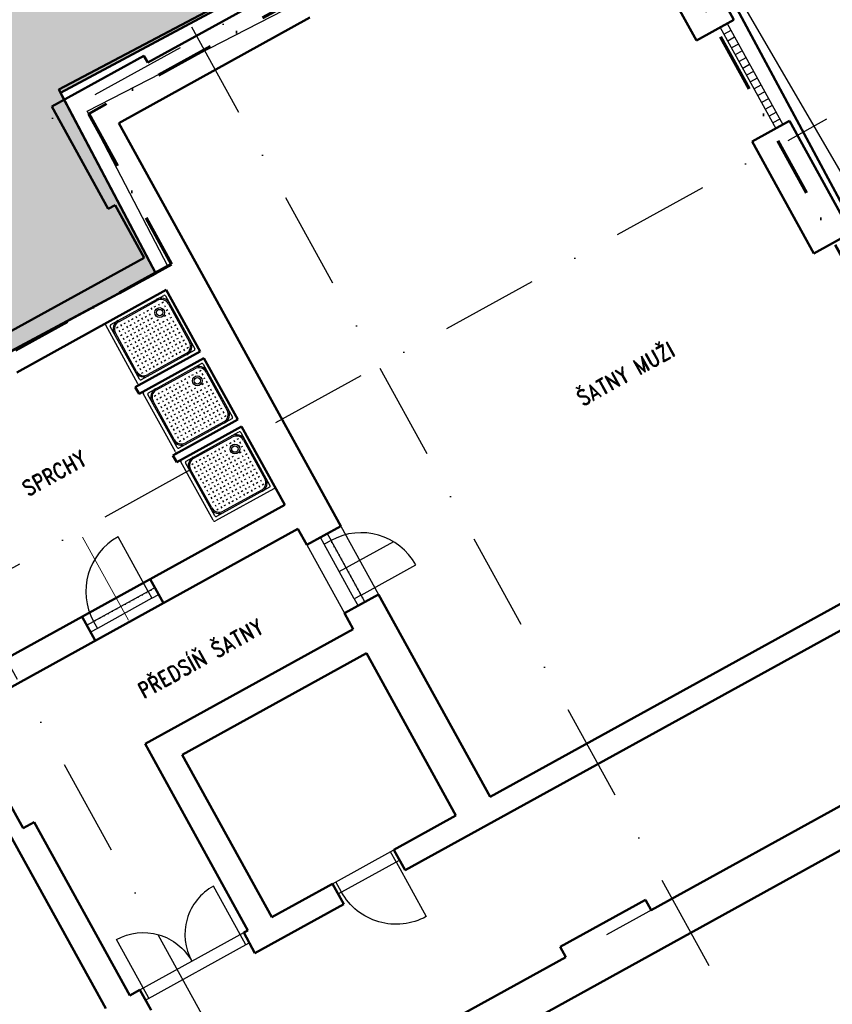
# Model space of a CAD drawing. Header units: millimetres. Extents: x 2886542 to 7567581, y -792623 to 134766.
# Tile 123 of 256: x 4454783 to 4465208, y -514377 to -501745. Entities that reach past the tile are written whole.
import ezdxf

# ---------------------------------------------------------------- set-up
doc = ezdxf.new("R2010")
doc.units = ezdxf.units.MM
for name, pattern in [('DASHDOT', [1, 0.5, -0.25, 0, -0.25]), ('DASHDOTX2', [50.8, 25.4, -12.7, 0, -12.7]), ('DOT', [0.25, 0, -0.25])]:
    doc.linetypes.add(name, pattern=pattern)
for name, color, linetype, lineweight in [('CKDVERE_', 7, 'Continuous', 25), ('CKDVERE_OSY', 1, 'Continuous', 18), ('CKDVERE_PRAH', 7, 'Continuous', 25), ('CKDVERE_ZARUBNE_RAM', 5, 'Continuous', 25), ('CKSTENY_PODROVINOU', 7, 'Continuous', 25), ('IN_C_TLUSTA', 5, 'Continuous', 50), ('IN_NS_TLUSTA', 1, 'Continuous', 40)]:
    doc.layers.add(name, color=color, linetype=linetype, lineweight=lineweight)
doc.layers.add('CKDVERE_DORAZ', color=7, linetype='DOT', lineweight=25, plot=False)
for name, color, linetype in [('IN_BP_BOURACI PRACE', 40, 'Continuous'), ('IN_C_OSA', 6, 'DASHDOT'), ('IN_TEXT', 7, 'Continuous'), ('IN_VYPLNE OTVORU', 151, 'Continuous'), ('KATASTR', 7, 'Continuous'), ('požárničina', 10, 'Continuous')]:
    doc.layers.add(name, color=color, linetype=linetype)
doc.styles.add('ROMAND', font='romand.shx', dxfattribs={"width": 0.85})
doc.linetypes.add('617A', pattern='A,2,-2,2,-2,2,-6,[146,stn.shx,S=0.1,R=0,X=0,Y=0],-6,2,-2,2,-2', length=30)
doc.dimstyles.new('IP 1_100', dxfattribs={"dimscale": 100, "dimtxt": 2.5, "dimasz": 2, "dimexe": 1, "dimexo": 5, "dimgap": 1, "dimtad": 1, "dimdec": 0, "dimzin": 0, "dimdsep": 46, "dimtxsty": 'ROMAND', "dimblk": 'ARCHTICK', "dimcen": 0.09, "dimdle": 1, "dimclrd": 256, "dimclre": 256, "dimclrt": 7, "dimadec": 0, "dimazin": 0, "dimtfac": 1, "dimtdec": 0, "dimtix": 1, "dimtmove": 2, "dimatfit": 3, "dimldrblk": 'OBLIQUE', "dimfxl": 0, "dimtolj": 1, "dimtzin": 0, "dimarcsym": 0})

# ---------------------------------------------------------------- blocks, each defined once
blk = doc.blocks.new('_ArchTick')
at = {"color": 0, "linetype": 'ByBlock', "const_width": 0.15}
blk.add_lwpolyline([(-0.5, -0.5), (0.5, 0.5)], dxfattribs=at)
blk = doc.blocks.new('nástrojárna')
at = {"color": 250}
for p, q in [((4186699, -609991), (4186699, -609136)), ((4186722, -609114), (4187577, -609114)), ((4186744, -609952), (4186744, -609176)), ((4186761, -609159), (4187537, -609159)), ((4186868, -609176), (4187430, -609176)), ((4186872, -609220), (4186872, -609242)), ((4186983, -609220), (4186983, -609242)), ((4187094, -609220), (4187094, -609242)), ((4187205, -609220), (4187205, -609242)), ((4187315, -609220), (4187315, -609242)), ((4187426, -609220), (4187426, -609242)), ((4187554, -609176), (4187554, -609952)), ((4187599, -609136), (4187599, -609991)), ((4186761, -609845), (4186761, -609282)), ((4186805, -609231), (4186828, -609231)), ((4186805, -609342), (4186828, -609342)), ((4186816, -609275), (4186816, -609298)), ((4186860, -609287), (4186884, -609287)), ((4186872, -609331), (4186872, -609353)), ((4186916, -609231), (4186939, -609231)), ((4186916, -609342), (4186939, -609342)), ((4186927, -609275), (4186927, -609298)), ((4186971, -609287), (4186995, -609287)), ((4186983, -609331), (4186983, -609353)), ((4187026, -609231), (4187050, -609231)), ((4187026, -609342), (4187050, -609342)), ((4187038, -609275), (4187038, -609298)), ((4187082, -609287), (4187106, -609287)), ((4187094, -609331), (4187094, -609353)), ((4187137, -609231), (4187161, -609231)), ((4187137, -609342), (4187161, -609342)), ((4187149, -609275), (4187149, -609298)), ((4187193, -609287), (4187216, -609287)), ((4187205, -609331), (4187205, -609353)), ((4187248, -609231), (4187272, -609231)), ((4187248, -609342), (4187272, -609342)), ((4187260, -609275), (4187260, -609298)), ((4187359, -609231), (4187383, -609231)), ((4187470, -609231), (4187494, -609231)), ((4187470, -609342), (4187494, -609342)), ((4187482, -609275), (4187482, -609298)), ((4187537, -609282), (4187537, -609845)), ((4186805, -609453), (4186828, -609453)), ((4186816, -609386), (4186816, -609409)), ((4186860, -609397), (4186884, -609397)), ((4186872, -609442), (4186872, -609464)), ((4186916, -609453), (4186939, -609453)), ((4186927, -609386), (4186927, -609409)), ((4186971, -609397), (4186995, -609397)), ((4186983, -609442), (4186983, -609464)), ((4187026, -609453), (4187050, -609453)), ((4187038, -609386), (4187038, -609409)), ((4187082, -609397), (4187106, -609397)), ((4187094, -609442), (4187094, -609464)), ((4187137, -609453), (4187161, -609453)), ((4187149, -609386), (4187149, -609409)), ((4187193, -609397), (4187216, -609397)), ((4187205, -609442), (4187205, -609464)), ((4187248, -609453), (4187272, -609453)), ((4187260, -609386), (4187260, -609409)), ((4187304, -609397), (4187327, -609397)), ((4187315, -609442), (4187315, -609464)), ((4187359, -609453), (4187383, -609453)), ((4187415, -609397), (4187438, -609397)), ((4187426, -609442), (4187426, -609464)), ((4187470, -609453), (4187494, -609453)), ((4187482, -609386), (4187482, -609409)), ((4186805, -609564), (4186828, -609564)), ((4186816, -609497), (4186816, -609520)), ((4186816, -609608), (4186816, -609630)), ((4186860, -609508), (4186884, -609508)), ((4186872, -609552), (4186872, -609575)), ((4186916, -609564), (4186939, -609564)), ((4186927, -609497), (4186927, -609520)), ((4186927, -609608), (4186927, -609630)), ((4186971, -609508), (4186995, -609508)), ((4186983, -609552), (4186983, -609575)), ((4187026, -609564), (4187050, -609564)), ((4187038, -609497), (4187038, -609520)), ((4187038, -609608), (4187038, -609630)), ((4187082, -609508), (4187106, -609508)), ((4187094, -609552), (4187094, -609575)), ((4187137, -609564), (4187161, -609564)), ((4187149, -609497), (4187149, -609520)), ((4187149, -609608), (4187149, -609630)), ((4187193, -609508), (4187216, -609508)), ((4187205, -609552), (4187205, -609575)), ((4187248, -609564), (4187272, -609564)), ((4187260, -609497), (4187260, -609520)), ((4187260, -609608), (4187260, -609630)), ((4187304, -609508), (4187327, -609508)), ((4187315, -609552), (4187315, -609575)), ((4187359, -609564), (4187383, -609564)), ((4187371, -609497), (4187371, -609520)), ((4187371, -609608), (4187371, -609630)), ((4187415, -609508), (4187438, -609508)), ((4187426, -609552), (4187426, -609575)), ((4187470, -609564), (4187494, -609564)), ((4187482, -609497), (4187482, -609520)), ((4187482, -609608), (4187482, -609630)), ((4186805, -609675), (4186828, -609675)), ((4186816, -609719), (4186816, -609741)), ((4186860, -609619), (4186884, -609619)), ((4186860, -609730), (4186884, -609730)), ((4186872, -609663), (4186872, -609686)), ((4186916, -609675), (4186939, -609675)), ((4186927, -609719), (4186927, -609741)), ((4186971, -609619), (4186995, -609619)), ((4186971, -609730), (4186995, -609730)), ((4186983, -609663), (4186983, -609686)), ((4187026, -609675), (4187050, -609675)), ((4187038, -609719), (4187038, -609741)), ((4187082, -609619), (4187106, -609619)), ((4187082, -609730), (4187106, -609730)), ((4187094, -609663), (4187094, -609686)), ((4187137, -609675), (4187161, -609675)), ((4187149, -609719), (4187149, -609741)), ((4187193, -609619), (4187216, -609619)), ((4187193, -609730), (4187216, -609730)), ((4187205, -609663), (4187205, -609686)), ((4187248, -609675), (4187272, -609675)), ((4187260, -609719), (4187260, -609741)), ((4187304, -609619), (4187327, -609619)), ((4187304, -609730), (4187327, -609730)), ((4187315, -609663), (4187315, -609686)), ((4187359, -609675), (4187383, -609675)), ((4187371, -609719), (4187371, -609741)), ((4187415, -609619), (4187438, -609619)), ((4187415, -609730), (4187438, -609730)), ((4187426, -609663), (4187426, -609686)), ((4187470, -609675), (4187494, -609675)), ((4187482, -609719), (4187482, -609741)), ((4186805, -609786), (4186828, -609786)), ((4186816, -609830), (4186816, -609852)), ((4186860, -609841), (4186884, -609841)), ((4186872, -609774), (4186872, -609797)), ((4186916, -609786), (4186939, -609786)), ((4186927, -609830), (4186927, -609852)), ((4186971, -609841), (4186995, -609841)), ((4186983, -609774), (4186983, -609797)), ((4187026, -609786), (4187050, -609786)), ((4187038, -609830), (4187038, -609852)), ((4187082, -609841), (4187106, -609841)), ((4187094, -609774), (4187094, -609797)), ((4187137, -609786), (4187161, -609786)), ((4187149, -609830), (4187149, -609852)), ((4187193, -609841), (4187216, -609841)), ((4187205, -609774), (4187205, -609797)), ((4187248, -609786), (4187272, -609786)), ((4187260, -609830), (4187260, -609852)), ((4187304, -609841), (4187327, -609841)), ((4187315, -609774), (4187315, -609797)), ((4187359, -609786), (4187383, -609786)), ((4187371, -609830), (4187371, -609852)), ((4187415, -609841), (4187438, -609841)), ((4187426, -609774), (4187426, -609797)), ((4187470, -609786), (4187494, -609786)), ((4187482, -609830), (4187482, -609852)), ((4187537, -609969), (4186761, -609969)), ((4186805, -609896), (4186828, -609896)), ((4187430, -609952), (4186868, -609952)), ((4186872, -609885), (4186872, -609908)), ((4186916, -609896), (4186939, -609896)), ((4186983, -609885), (4186983, -609908)), ((4187026, -609896), (4187050, -609896)), ((4187094, -609885), (4187094, -609908)), ((4187137, -609896), (4187161, -609896)), ((4187205, -609885), (4187205, -609908)), ((4187248, -609896), (4187272, -609896)), ((4187315, -609885), (4187315, -609908)), ((4187359, -609896), (4187383, -609896)), ((4187426, -609885), (4187426, -609908)), ((4187470, -609896), (4187494, -609896)), ((4187577, -610014), (4186722, -610014)), ((4186722, -610114), (4187577, -610114)), ((4186699, -610991), (4186699, -610136)), ((4186744, -610952), (4186744, -610176)), ((4186761, -610159), (4187537, -610159)), ((4186805, -610231), (4186828, -610231)), ((4186868, -610176), (4187430, -610176)), ((4186872, -610220), (4186872, -610242)), ((4186916, -610231), (4186939, -610231)), ((4186983, -610220), (4186983, -610242)), ((4187026, -610231), (4187050, -610231)), ((4187094, -610220), (4187094, -610242)), ((4187137, -610231), (4187161, -610231)), ((4187205, -610220), (4187205, -610242)), ((4187248, -610231), (4187272, -610231)), ((4187315, -610220), (4187315, -610242)), ((4187359, -610231), (4187383, -610231)), ((4187426, -610220), (4187426, -610242)), ((4187470, -610231), (4187494, -610231)), ((4187554, -610176), (4187554, -610952)), ((4187599, -610136), (4187599, -610991)), ((4186761, -610845), (4186761, -610282)), ((4186805, -610342), (4186828, -610342)), ((4186816, -610275), (4186816, -610298)), ((4186860, -610287), (4186884, -610287)), ((4186872, -610331), (4186872, -610353)), ((4186916, -610342), (4186939, -610342)), ((4186927, -610275), (4186927, -610298)), ((4186971, -610287), (4186995, -610287)), ((4186983, -610331), (4186983, -610353)), ((4187026, -610342), (4187050, -610342)), ((4187038, -610275), (4187038, -610298)), ((4187082, -610287), (4187106, -610287)), ((4187094, -610331), (4187094, -610353)), ((4187137, -610342), (4187161, -610342)), ((4187149, -610275), (4187149, -610298)), ((4187193, -610287), (4187216, -610287)), ((4187205, -610331), (4187205, -610353)), ((4187248, -610342), (4187272, -610342)), ((4187260, -610275), (4187260, -610298)), ((4187470, -610342), (4187494, -610342)), ((4187482, -610275), (4187482, -610298)), ((4187537, -610282), (4187537, -610845)), ((4186805, -610453), (4186828, -610453)), ((4186816, -610386), (4186816, -610409)), ((4186860, -610397), (4186884, -610397)), ((4186872, -610442), (4186872, -610464)), ((4186916, -610453), (4186939, -610453)), ((4186927, -610386), (4186927, -610409)), ((4186971, -610397), (4186995, -610397)), ((4186983, -610442), (4186983, -610464)), ((4187026, -610453), (4187050, -610453)), ((4187038, -610386), (4187038, -610409)), ((4187082, -610397), (4187106, -610397)), ((4187094, -610442), (4187094, -610464)), ((4187137, -610453), (4187161, -610453)), ((4187149, -610386), (4187149, -610409)), ((4187193, -610397), (4187216, -610397)), ((4187205, -610442), (4187205, -610464)), ((4187248, -610453), (4187272, -610453)), ((4187260, -610386), (4187260, -610409)), ((4187304, -610397), (4187327, -610397)), ((4187315, -610442), (4187315, -610464)), ((4187359, -610453), (4187383, -610453)), ((4187415, -610397), (4187438, -610397)), ((4187426, -610442), (4187426, -610464)), ((4187470, -610453), (4187494, -610453)), ((4187482, -610386), (4187482, -610409)), ((4186805, -610564), (4186828, -610564)), ((4186816, -610497), (4186816, -610520)), ((4186816, -610608), (4186816, -610630)), ((4186860, -610508), (4186884, -610508)), ((4186860, -610619), (4186884, -610619)), ((4186872, -610552), (4186872, -610575)), ((4186916, -610564), (4186939, -610564)), ((4186927, -610497), (4186927, -610520)), ((4186927, -610608), (4186927, -610630)), ((4186971, -610508), (4186995, -610508)), ((4186971, -610619), (4186995, -610619)), ((4186983, -610552), (4186983, -610575)), ((4187026, -610564), (4187050, -610564)), ((4187038, -610497), (4187038, -610520)), ((4187038, -610608), (4187038, -610630)), ((4187082, -610508), (4187106, -610508)), ((4187082, -610619), (4187106, -610619)), ((4187094, -610552), (4187094, -610575)), ((4187137, -610564), (4187161, -610564)), ((4187149, -610497), (4187149, -610520)), ((4187149, -610608), (4187149, -610630)), ((4187193, -610508), (4187216, -610508)), ((4187193, -610619), (4187216, -610619)), ((4187205, -610552), (4187205, -610575)), ((4187248, -610564), (4187272, -610564)), ((4187260, -610497), (4187260, -610520)), ((4187260, -610608), (4187260, -610630)), ((4187304, -610508), (4187327, -610508)), ((4187304, -610619), (4187327, -610619)), ((4187315, -610552), (4187315, -610575)), ((4187359, -610564), (4187383, -610564)), ((4187371, -610497), (4187371, -610520)), ((4187371, -610608), (4187371, -610630)), ((4187415, -610508), (4187438, -610508)), ((4187415, -610619), (4187438, -610619)), ((4187426, -610552), (4187426, -610575)), ((4187470, -610564), (4187494, -610564)), ((4187482, -610497), (4187482, -610520)), ((4187482, -610608), (4187482, -610630)), ((4186805, -610675), (4186828, -610675)), ((4186816, -610719), (4186816, -610741)), ((4186860, -610730), (4186884, -610730)), ((4186872, -610663), (4186872, -610686)), ((4186916, -610675), (4186939, -610675)), ((4186927, -610719), (4186927, -610741)), ((4186971, -610730), (4186995, -610730)), ((4186983, -610663), (4186983, -610686)), ((4187026, -610675), (4187050, -610675)), ((4187038, -610719), (4187038, -610741)), ((4187082, -610730), (4187106, -610730)), ((4187094, -610663), (4187094, -610686)), ((4187137, -610675), (4187161, -610675)), ((4187149, -610719), (4187149, -610741)), ((4187193, -610730), (4187216, -610730)), ((4187205, -610663), (4187205, -610686)), ((4187248, -610675), (4187272, -610675)), ((4187260, -610719), (4187260, -610741)), ((4187304, -610730), (4187327, -610730)), ((4187315, -610663), (4187315, -610686)), ((4187359, -610675), (4187383, -610675)), ((4187371, -610719), (4187371, -610741)), ((4187415, -610730), (4187438, -610730)), ((4187426, -610663), (4187426, -610686)), ((4187470, -610675), (4187494, -610675)), ((4187482, -610719), (4187482, -610741)), ((4186805, -610786), (4186828, -610786)), ((4186816, -610830), (4186816, -610852)), ((4186860, -610841), (4186884, -610841)), ((4186872, -610774), (4186872, -610797)), ((4186916, -610786), (4186939, -610786)), ((4186927, -610830), (4186927, -610852)), ((4186971, -610841), (4186995, -610841)), ((4186983, -610774), (4186983, -610797)), ((4187026, -610786), (4187050, -610786)), ((4187038, -610830), (4187038, -610852)), ((4187082, -610841), (4187106, -610841)), ((4187094, -610774), (4187094, -610797)), ((4187137, -610786), (4187161, -610786)), ((4187149, -610830), (4187149, -610852)), ((4187193, -610841), (4187216, -610841)), ((4187205, -610774), (4187205, -610797)), ((4187248, -610786), (4187272, -610786)), ((4187260, -610830), (4187260, -610852)), ((4187304, -610841), (4187327, -610841)), ((4187315, -610774), (4187315, -610797)), ((4187359, -610786), (4187383, -610786)), ((4187371, -610830), (4187371, -610852)), ((4187415, -610841), (4187438, -610841)), ((4187426, -610774), (4187426, -610797)), ((4187470, -610786), (4187494, -610786)), ((4187482, -610830), (4187482, -610852)), ((4187537, -610969), (4186761, -610969)), ((4186805, -610896), (4186828, -610896)), ((4187430, -610952), (4186868, -610952)), ((4186872, -610885), (4186872, -610908)), ((4186916, -610896), (4186939, -610896)), ((4186983, -610885), (4186983, -610908)), ((4187026, -610896), (4187050, -610896)), ((4187094, -610885), (4187094, -610908)), ((4187137, -610896), (4187161, -610896)), ((4187205, -610885), (4187205, -610908)), ((4187248, -610896), (4187272, -610896)), ((4187315, -610885), (4187315, -610908)), ((4187359, -610896), (4187383, -610896)), ((4187426, -610885), (4187426, -610908)), ((4187470, -610896), (4187494, -610896)), ((4187577, -611014), (4186722, -611014)), ((4186722, -611114), (4187577, -611114)), ((4186699, -611991), (4186699, -611136)), ((4186744, -611952), (4186744, -611176)), ((4186761, -611159), (4187537, -611159)), ((4186805, -611231), (4186828, -611231)), ((4186868, -611176), (4187430, -611176)), ((4186872, -611220), (4186872, -611242)), ((4186916, -611231), (4186939, -611231)), ((4186983, -611220), (4186983, -611242)), ((4187026, -611231), (4187050, -611231)), ((4187094, -611220), (4187094, -611242)), ((4187137, -611231), (4187161, -611231)), ((4187205, -611220), (4187205, -611242)), ((4187248, -611231), (4187272, -611231)), ((4187315, -611220), (4187315, -611242)), ((4187359, -611231), (4187383, -611231)), ((4187426, -611220), (4187426, -611242)), ((4187470, -611231), (4187494, -611231)), ((4187554, -611176), (4187554, -611952)), ((4187599, -611136), (4187599, -611991)), ((4186761, -611845), (4186761, -611282)), ((4186805, -611342), (4186828, -611342)), ((4186816, -611275), (4186816, -611298)), ((4186860, -611287), (4186884, -611287)), ((4186872, -611331), (4186872, -611353)), ((4186916, -611342), (4186939, -611342)), ((4186927, -611275), (4186927, -611298)), ((4186971, -611287), (4186995, -611287)), ((4186983, -611331), (4186983, -611353)), ((4187026, -611342), (4187050, -611342)), ((4187038, -611275), (4187038, -611298)), ((4187082, -611287), (4187106, -611287)), ((4187094, -611331), (4187094, -611353)), ((4187137, -611342), (4187161, -611342)), ((4187149, -611275), (4187149, -611298)), ((4187193, -611287), (4187216, -611287)), ((4187205, -611331), (4187205, -611353)), ((4187248, -611342), (4187272, -611342)), ((4187260, -611275), (4187260, -611298)), ((4187470, -611342), (4187494, -611342)), ((4187482, -611275), (4187482, -611298)), ((4187537, -611282), (4187537, -611845)), ((4186805, -611453), (4186828, -611453)), ((4186816, -611386), (4186816, -611409)), ((4186816, -611497), (4186816, -611520)), ((4186860, -611397), (4186884, -611397)), ((4186872, -611442), (4186872, -611464)), ((4186916, -611453), (4186939, -611453)), ((4186927, -611386), (4186927, -611409)), ((4186927, -611497), (4186927, -611520)), ((4186971, -611397), (4186995, -611397)), ((4186983, -611442), (4186983, -611464)), ((4187026, -611453), (4187050, -611453)), ((4187038, -611386), (4187038, -611409)), ((4187038, -611497), (4187038, -611520)), ((4187082, -611397), (4187106, -611397)), ((4187094, -611442), (4187094, -611464)), ((4187137, -611453), (4187161, -611453)), ((4187149, -611386), (4187149, -611409)), ((4187149, -611497), (4187149, -611520)), ((4187193, -611397), (4187216, -611397)), ((4187205, -611442), (4187205, -611464)), ((4187248, -611453), (4187272, -611453)), ((4187260, -611386), (4187260, -611409)), ((4187260, -611497), (4187260, -611520)), ((4187304, -611397), (4187327, -611397)), ((4187315, -611442), (4187315, -611464)), ((4187359, -611453), (4187383, -611453)), ((4187371, -611497), (4187371, -611520)), ((4187415, -611397), (4187438, -611397)), ((4187426, -611442), (4187426, -611464)), ((4187470, -611453), (4187494, -611453)), ((4187482, -611386), (4187482, -611409)), ((4187482, -611497), (4187482, -611520)), ((4186805, -611564), (4186828, -611564)), ((4186816, -611608), (4186816, -611630)), ((4186860, -611508), (4186884, -611508)), ((4186860, -611619), (4186884, -611619)), ((4186872, -611552), (4186872, -611575)), ((4186916, -611564), (4186939, -611564)), ((4186927, -611608), (4186927, -611630)), ((4186971, -611508), (4186995, -611508)), ((4186971, -611619), (4186995, -611619)), ((4186983, -611552), (4186983, -611575)), ((4187026, -611564), (4187050, -611564)), ((4187038, -611608), (4187038, -611630)), ((4187082, -611508), (4187106, -611508)), ((4187082, -611619), (4187106, -611619)), ((4187094, -611552), (4187094, -611575)), ((4187137, -611564), (4187161, -611564)), ((4187149, -611608), (4187149, -611630)), ((4187193, -611508), (4187216, -611508)), ((4187193, -611619), (4187216, -611619)), ((4187205, -611552), (4187205, -611575)), ((4187248, -611564), (4187272, -611564)), ((4187260, -611608), (4187260, -611630)), ((4187304, -611508), (4187327, -611508)), ((4187304, -611619), (4187327, -611619)), ((4187315, -611552), (4187315, -611575)), ((4187359, -611564), (4187383, -611564)), ((4187371, -611608), (4187371, -611630)), ((4187415, -611508), (4187438, -611508)), ((4187415, -611619), (4187438, -611619)), ((4187426, -611552), (4187426, -611575)), ((4187470, -611564), (4187494, -611564)), ((4187482, -611608), (4187482, -611630)), ((4186805, -611675), (4186828, -611675)), ((4186816, -611719), (4186816, -611741)), ((4186860, -611730), (4186884, -611730)), ((4186872, -611663), (4186872, -611686)), ((4186916, -611675), (4186939, -611675)), ((4186927, -611719), (4186927, -611741)), ((4186971, -611730), (4186995, -611730)), ((4186983, -611663), (4186983, -611686)), ((4187026, -611675), (4187050, -611675)), ((4187038, -611719), (4187038, -611741)), ((4187082, -611730), (4187106, -611730)), ((4187094, -611663), (4187094, -611686)), ((4187137, -611675), (4187161, -611675)), ((4187149, -611719), (4187149, -611741)), ((4187193, -611730), (4187216, -611730)), ((4187205, -611663), (4187205, -611686)), ((4187248, -611675), (4187272, -611675)), ((4187260, -611719), (4187260, -611741)), ((4187304, -611730), (4187327, -611730)), ((4187315, -611663), (4187315, -611686)), ((4187359, -611675), (4187383, -611675)), ((4187371, -611719), (4187371, -611741)), ((4187415, -611730), (4187438, -611730)), ((4187426, -611663), (4187426, -611686)), ((4187470, -611675), (4187494, -611675)), ((4187482, -611719), (4187482, -611741)), ((4186805, -611786), (4186828, -611786)), ((4186816, -611830), (4186816, -611852)), ((4186860, -611841), (4186884, -611841)), ((4186872, -611774), (4186872, -611797)), ((4186916, -611786), (4186939, -611786)), ((4186927, -611830), (4186927, -611852)), ((4186971, -611841), (4186995, -611841)), ((4186983, -611774), (4186983, -611797)), ((4187026, -611786), (4187050, -611786)), ((4187038, -611830), (4187038, -611852)), ((4187082, -611841), (4187106, -611841)), ((4187094, -611774), (4187094, -611797)), ((4187137, -611786), (4187161, -611786)), ((4187149, -611830), (4187149, -611852)), ((4187193, -611841), (4187216, -611841)), ((4187205, -611774), (4187205, -611797)), ((4187248, -611786), (4187272, -611786)), ((4187260, -611830), (4187260, -611852)), ((4187304, -611841), (4187327, -611841)), ((4187315, -611774), (4187315, -611797)), ((4187359, -611786), (4187383, -611786)), ((4187371, -611830), (4187371, -611852)), ((4187415, -611841), (4187438, -611841)), ((4187426, -611774), (4187426, -611797)), ((4187470, -611786), (4187494, -611786)), ((4187482, -611830), (4187482, -611852)), ((4187537, -611969), (4186761, -611969)), ((4186805, -611896), (4186828, -611896)), ((4187430, -611952), (4186868, -611952)), ((4186872, -611885), (4186872, -611908)), ((4186916, -611896), (4186939, -611896)), ((4186983, -611885), (4186983, -611908)), ((4187026, -611896), (4187050, -611896)), ((4187094, -611885), (4187094, -611908)), ((4187137, -611896), (4187161, -611896)), ((4187205, -611885), (4187205, -611908)), ((4187248, -611896), (4187272, -611896)), ((4187315, -611885), (4187315, -611908)), ((4187359, -611896), (4187383, -611896)), ((4187426, -611885), (4187426, -611908)), ((4187470, -611896), (4187494, -611896)), ((4187577, -612014), (4186722, -612014))]:
    blk.add_line(p, q, dxfattribs=at)
for centre, radius in [((4187385, -609327), 63), ((4187385, -609327), 41.2), ((4187385, -610327), 63), ((4187385, -610327), 41.2), ((4187385, -611327), 63), ((4187385, -611327), 41.2)]:
    blk.add_circle(centre, radius, dxfattribs=at)
for centre, radius, start, end in [((4186722, -609136), 22.5, 90, 180), ((4186868, -609282), 124, 90, 180), ((4186761, -609176), 16.9, 90, 180), ((4186868, -609282), 107, 90, 180), ((4187430, -609282), 124, 0, 90), ((4187430, -609282), 107, 0, 90), ((4187537, -609176), 16.9, 0, 90), ((4187577, -609136), 22.5, 0, 90), ((4186868, -609845), 124, 180, 270), ((4186868, -609845), 107, 180, 270), ((4187430, -609845), 124, 270, 0), ((4187430, -609845), 107, 270, 0), ((4186761, -609952), 16.9, 180, 270), ((4187537, -609952), 16.9, 270, 0), ((4186722, -609991), 22.5, 180, 270), ((4186722, -610136), 22.5, 90, 180), ((4187577, -609991), 22.5, 270, 0), ((4187577, -610136), 22.5, 0, 90), ((4186868, -610282), 124, 90, 180), ((4186761, -610176), 16.9, 90, 180), ((4186868, -610282), 107, 90, 180), ((4187430, -610282), 124, 0, 90), ((4187430, -610282), 107, 0, 90), ((4187537, -610176), 16.9, 0, 90), ((4186868, -610845), 124, 180, 270), ((4186868, -610845), 107, 180, 270), ((4187430, -610845), 124, 270, 0), ((4187430, -610845), 107, 270, 0), ((4186722, -610991), 22.5, 180, 270), ((4186761, -610952), 16.9, 180, 270), ((4187537, -610952), 16.9, 270, 0), ((4187577, -610991), 22.5, 270, 0), ((4186722, -611136), 22.5, 90, 180), ((4187577, -611136), 22.5, 0, 90), ((4186868, -611282), 124, 90, 180), ((4186761, -611176), 16.9, 90, 180), ((4186868, -611282), 107, 90, 180), ((4187430, -611282), 124, 0, 90), ((4187430, -611282), 107, 0, 90), ((4187537, -611176), 16.9, 0, 90), ((4186868, -611845), 124, 180, 270), ((4186868, -611845), 107, 180, 270), ((4187430, -611845), 124, 270, 0), ((4187430, -611845), 107, 270, 0), ((4186722, -611991), 22.5, 180, 270), ((4186761, -611952), 16.9, 180, 270), ((4187537, -611952), 16.9, 270, 0), ((4187577, -611991), 22.5, 270, 0)]:
    blk.add_arc(centre, radius, start, end, dxfattribs=at)
at = {"layer": 'CKDVERE_', "color": 250, "ltscale": 250}
for p, q in [((4185529, -612389), (4185529, -611589)), ((4187799, -613349), (4188599, -613349)), ((4187899, -613749), (4188699, -613749))]:
    blk.add_line(p, q, dxfattribs=at)
for centre, start, end in [((4185529, -612389), 90, 180), ((4187899, -613749), 0, 90)]:
    blk.add_arc(centre, 800, start, end, dxfattribs=at)
at = {"layer": 'CKDVERE_DORAZ', "color": 250, "ltscale": 250}
for p, q in [((4185629, -612389), (4184629, -612389)), ((4187899, -613849), (4187899, -612849))]:
    blk.add_line(p, q, dxfattribs=at)
at = {"layer": 'CKDVERE_OSY', "color": 250, "ltscale": 250}
blk.add_line((4185129, -611373), (4185129, -612589), dxfattribs=at)
at = {"layer": 'CKDVERE_PRAH', "color": 250, "ltscale": 250}
for p, q in [((4185529, -612389), (4184729, -612389)), ((4185529, -612489), (4184729, -612489)), ((4187799, -613749), (4187799, -612949)), ((4187899, -613749), (4187899, -612949))]:
    blk.add_line(p, q, dxfattribs=at)
at = {"layer": 'CKDVERE_ZARUBNE_RAM', "color": 250, "ltscale": 250}
for p, q in [((4184629, -612389), (4184729, -612389)), ((4184629, -612489), (4184629, -612389)), ((4184729, -612489), (4184629, -612489)), ((4184729, -612389), (4184729, -612489)), ((4185629, -612389), (4185529, -612389)), ((4185529, -612389), (4185529, -612489)), ((4185529, -612489), (4185629, -612489)), ((4185629, -612489), (4185629, -612389)), ((4187799, -612949), (4187799, -612849)), ((4187799, -612849), (4187899, -612849)), ((4187899, -612849), (4187899, -612949)), ((4187899, -612949), (4187799, -612949)), ((4187899, -613749), (4187799, -613749)), ((4187799, -613749), (4187799, -613849)), ((4187899, -613849), (4187899, -613749)), ((4187799, -613849), (4187899, -613849))]:
    blk.add_line(p, q, dxfattribs=at)
at = {"layer": 'CKSTENY_PODROVINOU', "color": 250, "ltscale": 250}
for p, q in [((4185629, -612264), (4184629, -612264)), ((4185629, -612614), (4184629, -612614)), ((4187599, -612849), (4187599, -613849)), ((4188099, -612849), (4188099, -613849))]:
    blk.add_line(p, q, dxfattribs=at)
at = {"layer": 'IN_C_OSA', "color": 250, "ltscale": 2500}
for p, q in [((4183514, -620070), (4183514, -594801)), ((4189514, -620070), (4189514, -594801)), ((4135508, -606479), (4196081, -606479)), ((4135508, -611284), (4196081, -611284)), ((4163557, -619084), (4196081, -619084))]:
    blk.add_line(p, q, dxfattribs=at)
at = {"layer": 'IN_C_TLUSTA', "color": 250}
for p, q in [((4187449, -607844), (4187449, -606344)), ((4187449, -606344), (4188799, -606344)), ((4188799, -606444), (4188799, -606344)), ((4188799, -606444), (4190899, -606444)), ((4188099, -609114), (4188099, -606944)), ((4188099, -606944), (4190899, -606944)), ((4195099, -609594), (4195099, -606944)), ((4187449, -607844), (4187549, -607844)), ((4187549, -608614), (4187549, -607844)), ((4195649, -609594), (4195649, -607844)), ((4185409, -608614), (4187549, -608614)), ((4185409, -609114), (4187599, -609114)), ((4187599, -609114), (4187599, -610014)), ((4188099, -609114), (4188099, -612849)), ((4195099, -609594), (4195649, -609594)), ((4187599, -610014), (4186649, -610014)), ((4186649, -610014), (4186649, -610114)), ((4186649, -610114), (4187599, -610114)), ((4187599, -610114), (4187599, -611014)), ((4187599, -611014), (4186649, -611014)), ((4186649, -611014), (4186649, -611114)), ((4186649, -611114), (4187599, -611114)), ((4187599, -611114), (4187599, -612264)), ((4195099, -611074), (4195649, -611074)), ((4195099, -612714), (4195099, -611074)), ((4195649, -612714), (4195649, -611074)), ((4182659, -612264), (4187599, -612264)), ((4182659, -612614), (4187599, -612614)), ((4187599, -612614), (4187599, -612849)), ((4195099, -612714), (4195649, -612714)), ((4182659, -613824), (4182659, -614274)), ((4187599, -613849), (4187599, -614084)), ((4188099, -613849), (4188099, -616814)), ((4184549, -614084), (4187599, -614084)), ((4184549, -614084), (4184549, -616814)), ((4182469, -614274), (4182469, -616814)), ((4182659, -614274), (4182819, -614274)), ((4182819, -614274), (4182819, -616814)), ((4184899, -614434), (4187599, -614434)), ((4184899, -614434), (4184899, -616814)), ((4187599, -614434), (4187599, -616814)), ((4182969, -616814), (4182819, -616814)), ((4182969, -617114), (4182969, -616814)), ((4184489, -617114), (4184489, -616814)), ((4184489, -616814), (4184549, -616814)), ((4184899, -616814), (4185789, -616814)), ((4185789, -617114), (4185789, -616814)), ((4186689, -617114), (4186689, -616814)), ((4186689, -616814), (4187599, -616814)), ((4188099, -616814), (4195099, -616814)), ((4184489, -617114), (4185789, -617114)), ((4186689, -617114), (4195789, -617114)), ((4187959, -618934), (4189209, -618934)), ((4187959, -618934), (4187959, -619084)), ((4189209, -618934), (4189209, -619084)), ((4182559, -619084), (4187959, -619084)), ((4189209, -619084), (4194609, -619084)), ((4170489, -619584), (4200246, -619584))]:
    blk.add_line(p, q, dxfattribs=at)
at = {"layer": 'IN_C_TLUSTA', "color": 250, "ltscale": 250}
for p, q in [((4184629, -612614), (4184629, -612264)), ((4185629, -612614), (4185629, -612264)), ((4187599, -612849), (4188099, -612849)), ((4187599, -613849), (4188099, -613849)), ((4187599, -613849), (4187599, -614084))]:
    blk.add_line(p, q, dxfattribs=at)
at = {"layer": 'IN_VYPLNE OTVORU', "color": 250}
for p, q in [((4195449, -609594), (4195449, -611074)), ((4195549, -609594), (4195549, -611074)), ((4195549, -609694), (4195449, -609694)), ((4195549, -609794), (4195449, -609794)), ((4195549, -609894), (4195449, -609894)), ((4195549, -609994), (4195449, -609994)), ((4195549, -610094), (4195449, -610094)), ((4195549, -610194), (4195449, -610194)), ((4195549, -610294), (4195449, -610294)), ((4195549, -610394), (4195449, -610394)), ((4195549, -610494), (4195449, -610494)), ((4195549, -610594), (4195449, -610594)), ((4195549, -610694), (4195449, -610694)), ((4195549, -610794), (4195449, -610794)), ((4195549, -610894), (4195449, -610894)), ((4195549, -610994), (4195449, -610994)), ((4182969, -616814), (4184489, -616814)), ((4183019, -616964), (4183019, -616814)), ((4184439, -616964), (4184439, -616814)), ((4185789, -616814), (4186689, -616814)), ((4185839, -616964), (4185839, -616814)), ((4186639, -616964), (4186639, -616814)), ((4182969, -616964), (4184489, -616964)), ((4185789, -616964), (4186689, -616964))]:
    blk.add_line(p, q, dxfattribs=at)
for points in [[(4183019, -616814), (4183019, -616104, -0.414214), (4183729, -616814)], [(4184439, -616814), (4184439, -616104, 0.414214), (4183729, -616814)], [(4186639, -616964), (4186639, -617764, -0.414214), (4185839, -616964)]]:
    blk.add_lwpolyline(points, format="xyb", dxfattribs=at)
at = {"layer": 'požárničina', "linetype": 'DASHDOTX2', "lineweight": 60, "ltscale": 30}
for p, q in [((4195700, -606654), (4187818, -606654)), ((4187818, -606654), (4187818, -608856)), ((4195395, -606654), (4195395, -616950)), ((4187818, -608856), (4162866, -608856))]:
    blk.add_line(p, q, dxfattribs=at)
at = {"layer": 'IN_TEXT', "color": 250, "char_height": 200, "width": 2497.38, "attachment_point": 7, "style": 'ROMAND'}
for s, insert in [('{\\C0;SPRCHY}', (4184763, -610582)), ('{\\C0;ŠATNY MUŽI}', (4191552, -613002)), ('{\\C0;PŘEDSÍŇ ŠATNY}', (4184811, -613569))]:
    blk.add_mtext(s, dxfattribs=dict(at, insert=insert))

msp = doc.modelspace()

# ---------------------------------------------------------------- hatches: boundary and pattern name
at = {"layer": 'požárničina', "linetype": 'Continuous', "lineweight": 50}
msp.add_hatch(color=253, dxfattribs=at).paths.add_polyline_path([(4456530.2, -504999), (4455307.3, -502683.6), (4462502.8, -498831.5), (4458072.3, -490882.9), (4405655.5, -519770.7), (4412824.8, -533162.4), (4415699.1, -538531.5), (4426137.4, -532943.3), (4440904.4, -525037.8), (4436047.8, -515966)])

# ---------------------------------------------------------------- linework, layer by layer
at = {"layer": 'IN_BP_BOURACI PRACE', "linetype": '617A', "lineweight": 50, "ltscale": 100}
msp.add_line((4456530.9, -505000.4), (4455307.3, -502683.6), dxfattribs=at)
msp.add_lwpolyline([(4448540.8, -495893.3), (4457901.4, -491030.5), (4462502.8, -498831.5), (4455285.9, -502642.9), (4456530.9, -505000.4), (4454051.2, -506333.8), (4452891.3, -503787.4), (4450232.1, -505430.9), (4448708.3, -502965.2), (4451424, -501286.8), (4448540.8, -495893.3)], close=True, dxfattribs=at)
at = {"layer": 'IN_NS_TLUSTA'}
msp.add_lwpolyline([(4405655.5, -519770.7), (4412824.8, -533162.4), (4415699.1, -538531.5), (4426137.4, -532943.3), (4440904.4, -525037.8), (4436047.8, -515966), (4456530.2, -504999), (4455307.3, -502683.6), (4462502.8, -498831.5), (4458072.3, -490882.9)], close=True, dxfattribs=at)
at = {"layer": 'KATASTR', "color": 7, "lineweight": 50}
for p, q in [((4455307.3, -502683.6), (4462483.8, -498841.7)), ((4462502.8, -498831.5), (4468595.9, -510213.2)), ((4436047.8, -515966), (4456530.9, -505000.4))]:
    msp.add_line(p, q, dxfattribs=at)
at = {"layer": 'KATASTR'}
for p, q in [((4455647.3, -502918.7), (4462740.3, -499273.5)), ((4462740.3, -499273.5), (4468581.3, -509324)), ((4456686.9, -504914.6), (4455647.3, -502918.7)), ((4438840.5, -514523.7), (4456686.9, -504914.6))]:
    msp.add_line(p, q, dxfattribs=at)

# ---------------------------------------------------------------- block references
at = {"layer": 'požárničina', "color": 1, "linetype": 'Continuous', "lineweight": 50, "rotation": 28.85998199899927}
msp.add_blockref('nástrojárna', (495155.3, -1992981.3), dxfattribs=at)

# ---------------------------------------------------------------- leaders
at = {"layer": 'IN_TEXT'}
msp.add_leader([(4436448.4, -509494.2), (4451695.4, -529594.2), (4466270.6, -529594.2)], dimstyle='IP 1_100', override={"dimasz": 35, "dimtad": 0}, dxfattribs=at)

doc.saveas('drawing.dxf')
